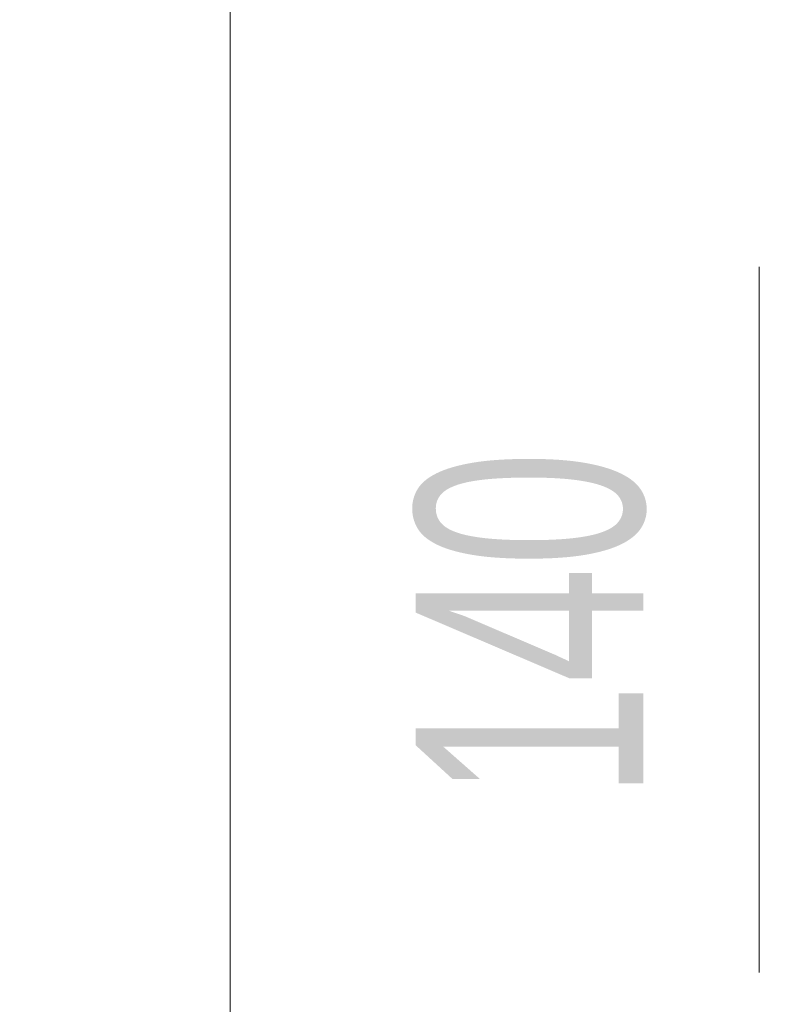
# Model space of a CAD drawing. Header units: millimetres. Extents: x -37728 to 44100, y 631619 to 691915.
# Tile 148 of 256: x 3376 to 3710, y 660927 to 661359. Entities that reach past the tile are written whole.
import ezdxf
from ezdxf import colors
from ezdxf.entities.mleader import LeaderData, LeaderLine
from ezdxf.math import Vec2, Vec3

# ---------------------------------------------------------------- set-up
doc = ezdxf.new("R2010")
doc.units = ezdxf.units.MM
doc.layers.add('_XREF', color=7, linetype='Continuous')
for name, color, linetype, lineweight in [('A-GLAZ', 252, 'Continuous', 5), ('A-GLAZ-IDEN', 252, 'Continuous', 5), ('ins-opisy', 7, 'Continuous', 25)]:
    doc.layers.add(name, color=color, linetype=linetype, lineweight=lineweight)
doc.styles.add('Arial Narrow_1', font='ARIALN.TTF', dxfattribs={"width": 0.8, "height": 10})
doc.styles.get("Standard").update_dxf_attribs({"font": 'arial.ttf'})

# ---------------------------------------------------------------- blocks, each defined once
blk = doc.blocks.new('Windows_S9000-Double-Vent-Window-with-Sashbars - O3 Windows_S9000-Double-Vent-Window-with-Sashbars 2-9225298-__-00_00 Przyziemie PB')
at = {"layer": 'A-GLAZ', "color": 252}
blk.add_line((-69, 23.35), (69, 23.35), dxfattribs=at)
blk = doc.blocks.new('OOk oznaczenia okien __NL orneta - Oznaczenie okien standard flip-8779538-__-00_00 Przyziemie PB')
at = {"layer": 'A-GLAZ-IDEN', "color": 252}
blk.add_line((0, 0.30949), (0, -0.30949), dxfattribs=at)
blk = doc.blocks.new('A$C4e31ac75')
at = {"layer": 'A-GLAZ', "rotation": 270}
blk.add_blockref('Windows_S9000-Double-Vent-Window-with-Sashbars - O3 Windows_S9000-Double-Vent-Window-with-Sashbars 2-9225298-__-00_00 Przyziemie PB', (1.15, 581.45), dxfattribs=at)
at = {"layer": 'A-GLAZ-IDEN', "xscale": 49.99999999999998, "yscale": 49.99999999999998, "zscale": 49.99999999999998}
blk.add_blockref('OOk oznaczenia okien __NL orneta - Oznaczenie okien standard flip-8779538-__-00_00 Przyziemie PB', (47.712, 581.45), dxfattribs=at)
at = {"layer": 'A-GLAZ-IDEN', "insert": (32.639, 573.577), "char_height": 10, "width": 19.2405, "attachment_point": 1, "rotation": 90, "style": 'Arial Narrow_1'}
blk.add_mtext('140', dxfattribs=at)

msp = doc.modelspace()

# ---------------------------------------------------------------- block references
at = {"layer": '_XREF', "xscale": 10, "yscale": 10, "zscale": 10}
msp.add_blockref('A$C4e31ac75', (3222.83, 655281.12), dxfattribs=at)

# ---------------------------------------------------------------- next in the draw order: leaders
at = {"layer": 'ins-opisy'}
ml = msp.add_multileader_mtext('Standard', dxfattribs=at)
ml.set_content('\\A1;\\pxi0.0017;{\\fArial|b0|i1|c238|p34;\\W0.8;Zestaw przyłączeniowy \\P\\pi0;z filtrem siatkowym\\Pzaworami odcinającymi\\Pwodomierzem (w przypadku braku \\Pstudni wodomierzowej na przyłączu)\\Pzaworem antyskażeniowym EA}', color=256)
ml.set_leader_properties()
ml.build(insert=Vec2(0, 0))
ml.multileader.update_dxf_attribs({"text_left_attachment_type": 6, "text_right_attachment_type": 6, "dogleg_length": 0, "arrow_head_size": 100})
ctx = ml.context
ctx.base_point, ctx.char_height, ctx.arrow_head_size, ctx.landing_gap_size, ctx.plane_origin = Vec3(-10300.15, 662380.03), 120, 100, 50, Vec3(-11157, 664262.18)
ctx.left_attachment, ctx.right_attachment = 6, 6
notes = []
notes.append((ctx, [(1, (1, 1, 0), (-8058.81, 662380.03), (-1, 0), 0, [(0, [(-6717.22, 660997.04)], 0, [])])]))
ctx.mtext.insert, ctx.mtext.rotation, ctx.mtext.width, ctx.mtext.line_spacing_factor = Vec3(-10250.15, 662535.31), 6.283185, 51080.1569, 0.85
for ctx, leaders in notes:
    for number, flags, end, landing, length, lines in leaders:
        leader = LeaderData()
        leader.index, (leader.has_last_leader_line, leader.has_dogleg_vector, leader.attachment_direction) = number, flags
        leader.last_leader_point, leader.dogleg_vector, leader.dogleg_length = Vec3(end), Vec3(landing), length
        for number, points, colour, breaks in lines:
            line = LeaderLine()
            line.index, line.vertices, line.color, line.breaks = number, Vec3.list(points), colors.encode_raw_color(colour), breaks
            leader.lines.append(line)
        ctx.leaders.append(leader)

doc.saveas('drawing.dxf')
